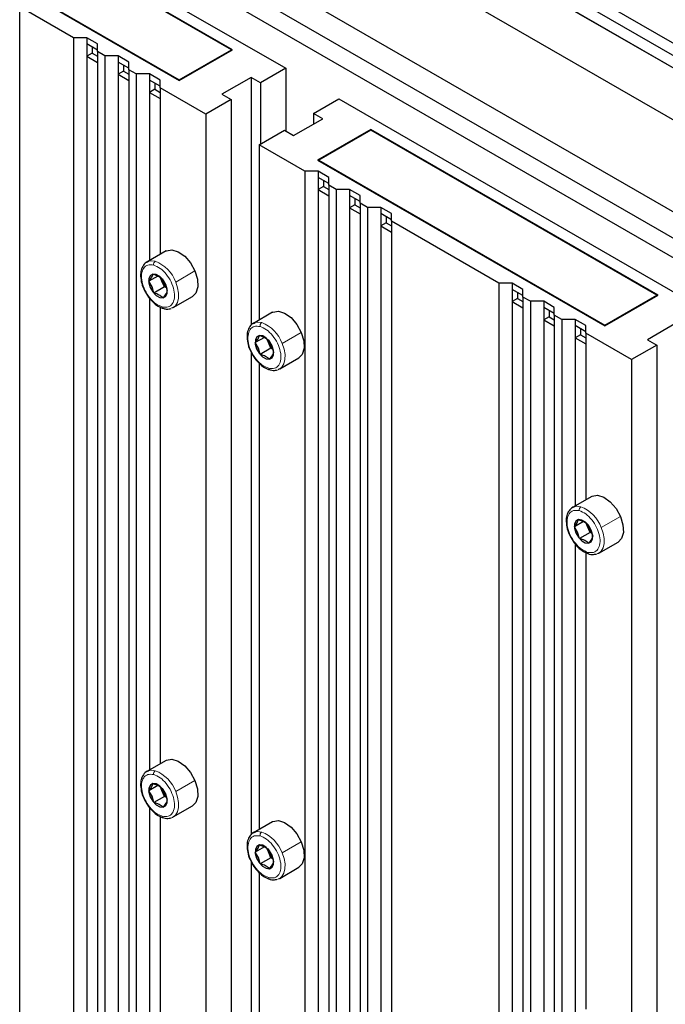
# Paper-space layout 'Blatt4' of a CAD drawing. Header units: millimetres. Extents: x 5 to 418, y 2 to 292.
# Tile 99 of 118: x 269 to 283, y 223 to 245. Entities that reach past the tile are written whole.
import ezdxf

# ---------------------------------------------------------------- set-up
doc = ezdxf.new("R2010")
doc.units = ezdxf.units.MM

psp = doc.layouts.new('Blatt4')

# ---------------------------------------------------------------- linework, layer by layer
at = {"color": 7, "linetype": 'Continuous', "lineweight": 25}
for p, q in [((269.746, 252.316), (319.131, 223.806)), ((269.746, 252.044), (313.291, 226.906)), ((269.157, 121.126), (269.157, 251.773)), ((269.746, 251.771), (313.055, 226.77)), ((270.217, 251.771), (313.291, 226.906)), ((269.982, 251.635), (313.055, 226.77)), ((269.864, 250.547), (312.29, 226.055)), ((269.157, 248.914), (312.29, 224.014)), ((269.157, 248.329), (312.29, 223.428)), ((312.29, 222.993), (269.157, 247.893)), ((269.157, 247.145), (275.049, 243.743)), ((273.871, 244.151), (269.157, 246.873)), ((273.847, 244.151), (269.157, 246.859)), ((269.157, 245.526), (272.692, 243.485)), ((269.157, 245.512), (272.692, 243.471)), ((270.347, 244.417), (269.157, 245.104)), ((270.642, 244.417), (270.347, 244.417)), ((270.347, 244.417), (270.347, 173.582)), ((270.878, 244.281), (270.642, 244.417)), ((270.642, 244.417), (270.642, 244.281)), ((270.878, 244.145), (270.642, 244.281)), ((270.642, 244.281), (270.642, 244.009)), ((270.76, 244.213), (270.76, 244.077)), ((270.878, 244.11), (270.878, 244.281)), ((271.042, 244.015), (270.878, 244.11)), ((270.878, 244.11), (270.878, 173.275)), ((272.692, 243.485), (273.847, 244.151)), ((272.692, 243.471), (273.871, 244.151)), ((273.847, 244.151), (273.847, 244.138)), ((270.76, 244.077), (270.642, 244.009)), ((270.642, 244.009), (270.642, 173.412)), ((270.642, 244.009), (270.878, 243.872)), ((270.76, 244.077), (270.878, 244.009)), ((271.337, 244.015), (271.042, 244.015)), ((271.042, 244.015), (271.042, 173.18)), ((271.573, 243.879), (271.337, 244.015)), ((271.337, 244.015), (271.337, 243.879)), ((271.573, 243.743), (271.337, 243.879)), ((271.337, 243.879), (271.337, 243.607)), ((271.573, 243.709), (271.573, 243.879)), ((271.455, 243.675), (271.337, 243.607)), ((271.455, 243.811), (271.455, 243.675)), ((271.455, 243.675), (271.573, 243.607)), ((271.737, 243.614), (271.573, 243.709)), ((271.573, 243.709), (271.573, 172.874)), ((275.049, 243.743), (274.489, 243.42)), ((275.049, 243.743), (275.049, 242.349)), ((271.337, 243.607), (271.337, 173.01)), ((271.337, 243.607), (271.573, 243.471)), ((272.033, 243.614), (271.737, 243.614)), ((271.737, 243.614), (271.737, 172.779)), ((272.268, 243.478), (272.033, 243.614)), ((272.033, 243.614), (272.033, 243.478)), ((272.268, 243.342), (272.033, 243.478)), ((272.033, 243.478), (272.033, 243.206)), ((272.268, 243.308), (272.268, 243.478)), ((272.692, 243.485), (272.692, 243.471)), ((274.283, 243.539), (273.635, 243.165)), ((274.489, 243.42), (274.283, 243.539)), ((274.283, 243.539), (274.283, 238.042)), ((272.15, 243.274), (272.033, 243.206)), ((272.15, 243.41), (272.15, 243.274)), ((272.15, 243.274), (272.268, 243.206)), ((273.281, 242.723), (272.268, 243.308)), ((272.268, 243.308), (272.268, 239.613)), ((274.489, 243.42), (274.489, 242.059)), ((272.033, 243.206), (272.033, 239.477)), ((272.033, 243.206), (272.268, 243.07)), ((273.841, 243.046), (273.281, 242.723)), ((273.635, 243.165), (273.841, 243.046)), ((273.841, 243.046), (273.841, 171.565)), ((275.668, 242.74), (276.228, 243.063)), ((276.228, 243.063), (284.477, 238.301)), ((273.281, 242.723), (273.281, 171.888)), ((275.226, 242.247), (275.874, 242.621)), ((275.874, 242.621), (275.668, 242.74)), ((275.668, 242.74), (275.668, 242.502)), ((274.46, 242.042), (275.02, 242.366)), ((275.02, 242.366), (275.226, 242.247)), ((276.935, 242.383), (275.756, 241.702)), ((276.935, 242.369), (275.78, 241.702)), ((283.299, 238.709), (276.935, 242.383)), ((276.935, 242.383), (276.935, 242.369)), ((283.275, 238.709), (276.935, 242.369)), ((275.473, 241.458), (274.46, 242.042)), ((274.46, 242.042), (274.46, 238.157)), ((275.756, 241.702), (282.12, 238.028)), ((275.78, 241.702), (282.12, 238.042)), ((275.78, 241.702), (275.78, 241.689)), ((275.768, 241.458), (275.473, 241.458)), ((275.473, 241.458), (275.473, 170.6)), ((276.004, 241.322), (275.768, 241.458)), ((275.768, 241.458), (275.768, 241.322)), ((276.004, 241.185), (275.768, 241.322)), ((275.768, 241.322), (275.768, 241.049)), ((275.886, 241.253), (275.886, 241.117)), ((276.004, 241.151), (276.004, 241.322)), ((275.886, 241.117), (275.768, 241.049)), ((275.768, 241.049), (275.768, 170.452)), ((275.768, 241.049), (276.004, 240.913)), ((275.886, 241.117), (276.004, 241.049)), ((276.168, 241.056), (276.004, 241.151)), ((276.004, 241.151), (276.004, 170.316)), ((276.463, 241.056), (276.168, 241.056)), ((276.168, 241.056), (276.168, 170.221)), ((276.699, 240.92), (276.463, 241.056)), ((276.463, 241.056), (276.463, 240.92)), ((276.699, 240.784), (276.463, 240.92)), ((276.463, 240.92), (276.463, 240.648)), ((276.581, 240.852), (276.581, 240.716)), ((276.699, 240.75), (276.699, 240.92)), ((276.581, 240.716), (276.463, 240.648)), ((276.463, 240.648), (276.463, 170.051)), ((276.463, 240.648), (276.699, 240.512)), ((276.581, 240.716), (276.699, 240.648)), ((276.864, 240.655), (276.699, 240.75)), ((276.699, 240.75), (276.699, 169.915)), ((277.159, 240.655), (276.864, 240.655)), ((276.864, 240.655), (276.864, 169.82)), ((277.394, 240.519), (277.159, 240.655)), ((277.159, 240.655), (277.159, 240.519)), ((277.394, 240.383), (277.159, 240.519)), ((277.159, 240.519), (277.159, 240.247)), ((277.276, 240.451), (277.276, 240.315)), ((277.394, 240.348), (277.394, 240.519)), ((277.276, 240.315), (277.159, 240.247)), ((277.159, 240.247), (277.159, 169.65)), ((277.159, 240.247), (277.394, 240.11)), ((277.276, 240.315), (277.394, 240.247)), ((279.775, 238.974), (277.394, 240.348)), ((277.394, 240.348), (277.394, 169.513)), ((272.4, 239.69), (271.976, 239.445)), ((272.22, 239.134), (272.017, 239.017)), ((272.308, 239.022), (272.277, 239.096)), ((272.313, 239.07), (272.385, 238.948)), ((272.089, 238.895), (272.017, 239.017)), ((272.129, 238.755), (272.089, 238.895)), ((272.364, 238.891), (272.129, 238.755)), ((272.364, 238.891), (272.308, 239.022)), ((272.408, 238.869), (272.364, 238.891)), ((272.385, 238.948), (272.425, 238.808)), ((280.07, 238.974), (279.775, 238.974)), ((279.775, 238.974), (279.775, 168.139)), ((280.306, 238.838), (280.07, 238.974)), ((280.07, 238.974), (280.07, 238.838)), ((272.033, 238.645), (272.033, 228.182)), ((272.559, 238.434), (272.984, 238.679)), ((280.306, 238.702), (280.07, 238.838)), ((280.07, 238.838), (280.07, 238.566)), ((280.188, 238.634), (280.07, 238.566)), ((280.188, 238.77), (280.188, 238.634)), ((280.188, 238.634), (280.306, 238.566)), ((280.306, 238.668), (280.306, 238.838)), ((280.47, 238.573), (280.306, 238.668)), ((280.306, 238.668), (280.306, 167.833)), ((282.12, 238.042), (283.275, 238.709)), ((282.12, 238.028), (283.299, 238.709)), ((283.275, 238.709), (283.275, 238.695)), ((272.268, 238.447), (272.268, 228.318)), ((280.07, 238.566), (280.07, 167.969)), ((280.07, 238.566), (280.306, 238.43)), ((280.765, 238.573), (280.47, 238.573)), ((280.47, 238.573), (280.47, 167.738)), ((281.001, 238.437), (280.765, 238.573)), ((280.765, 238.573), (280.765, 238.437)), ((281.001, 238.301), (280.765, 238.437)), ((280.765, 238.437), (280.765, 238.164)), ((281.001, 238.266), (281.001, 238.437)), ((274.757, 238.329), (274.333, 238.084)), ((280.883, 238.232), (280.765, 238.164)), ((280.883, 238.369), (280.883, 238.232)), ((280.883, 238.232), (281.001, 238.164)), ((281.166, 238.171), (281.001, 238.266)), ((281.001, 238.266), (281.001, 167.431)), ((280.765, 238.164), (280.765, 167.567)), ((280.765, 238.164), (281.001, 238.028)), ((281.461, 238.171), (281.166, 238.171)), ((281.166, 238.171), (281.166, 167.336)), ((281.696, 238.035), (281.461, 238.171)), ((281.461, 238.171), (281.461, 238.035)), ((281.696, 237.899), (281.461, 238.035)), ((281.461, 238.035), (281.461, 237.763)), ((281.696, 237.865), (281.696, 238.035)), ((282.12, 238.042), (282.12, 238.028)), ((283.711, 238.096), (283.063, 237.722)), ((274.577, 237.773), (274.374, 237.657)), ((281.579, 237.831), (281.461, 237.763)), ((281.461, 237.763), (281.461, 234.034)), ((281.461, 237.763), (281.696, 237.627)), ((281.579, 237.967), (281.579, 237.831)), ((281.579, 237.831), (281.696, 237.763)), ((282.709, 237.28), (281.696, 237.865)), ((281.696, 237.865), (281.696, 234.171)), ((274.446, 237.535), (274.374, 237.657)), ((274.665, 237.661), (274.634, 237.735)), ((274.721, 237.531), (274.665, 237.661)), ((274.67, 237.709), (274.742, 237.587)), ((274.742, 237.587), (274.782, 237.447)), ((283.269, 237.603), (282.709, 237.28)), ((283.063, 237.722), (283.269, 237.603)), ((283.269, 237.603), (283.269, 166.122)), ((274.283, 237.451), (274.283, 226.746)), ((274.486, 237.395), (274.446, 237.535)), ((274.721, 237.531), (274.486, 237.395)), ((274.765, 237.508), (274.721, 237.531)), ((274.46, 237.202), (274.46, 226.862)), ((274.916, 237.074), (275.341, 237.318)), ((282.709, 237.28), (282.709, 166.445)), ((281.829, 234.247), (281.404, 234.002)), ((281.648, 233.691), (281.445, 233.574)), ((281.736, 233.579), (281.705, 233.653)), ((281.741, 233.627), (281.813, 233.505)), ((281.517, 233.453), (281.445, 233.574)), ((281.557, 233.313), (281.517, 233.453)), ((281.792, 233.448), (281.557, 233.313)), ((281.792, 233.448), (281.736, 233.579)), ((281.836, 233.426), (281.792, 233.448)), ((281.813, 233.505), (281.853, 233.365)), ((281.461, 233.202), (281.461, 222.739)), ((281.988, 232.992), (282.412, 233.236)), ((281.696, 233.004), (281.696, 222.875)), ((272.4, 228.394), (271.976, 228.149)), ((272.22, 227.838), (272.017, 227.722)), ((272.089, 227.6), (272.017, 227.722)), ((272.308, 227.727), (272.277, 227.8)), ((272.364, 227.596), (272.308, 227.727)), ((272.313, 227.774), (272.385, 227.652)), ((272.129, 227.46), (272.089, 227.6)), ((272.364, 227.596), (272.129, 227.46)), ((272.408, 227.573), (272.364, 227.596)), ((272.385, 227.652), (272.425, 227.512)), ((272.033, 227.349), (272.033, 216.886)), ((272.559, 227.139), (272.984, 227.384)), ((272.268, 227.151), (272.268, 217.022)), ((274.757, 227.033), (274.333, 226.788)), ((274.577, 226.478), (274.374, 226.361)), ((274.665, 226.366), (274.634, 226.439)), ((274.67, 226.413), (274.742, 226.292)), ((274.446, 226.239), (274.374, 226.361)), ((274.486, 226.099), (274.446, 226.239)), ((274.721, 226.235), (274.486, 226.099)), ((274.721, 226.235), (274.665, 226.366)), ((274.765, 226.213), (274.721, 226.235)), ((274.742, 226.292), (274.782, 226.152)), ((274.283, 226.155), (274.283, 215.451)), ((274.916, 225.778), (275.341, 226.023)), ((274.46, 225.906), (274.46, 215.566))]:
    psp.add_line(p, q, dxfattribs=at)
at = {"color": 7, "linetype": 'Continuous', "lineweight": 18}
for p, q in [((272.613, 239.001), (273.037, 239.246)), ((272.089, 238.895), (272.049, 238.882)), ((272.328, 239.029), (272.308, 239.022)), ((272.385, 238.948), (272.392, 238.943)), ((274.97, 237.64), (275.394, 237.885)), ((274.685, 237.668), (274.665, 237.661)), ((274.742, 237.587), (274.749, 237.582)), ((274.446, 237.535), (274.406, 237.521)), ((282.041, 233.558), (282.465, 233.803)), ((281.517, 233.453), (281.477, 233.439)), ((281.757, 233.586), (281.736, 233.579)), ((281.813, 233.505), (281.82, 233.5)), ((272.613, 227.705), (273.037, 227.95)), ((272.328, 227.733), (272.308, 227.727)), ((272.089, 227.6), (272.049, 227.586)), ((272.385, 227.652), (272.392, 227.647)), ((274.97, 226.344), (275.394, 226.589)), ((274.446, 226.239), (274.406, 226.226)), ((274.685, 226.373), (274.665, 226.366)), ((274.742, 226.292), (274.749, 226.286))]:
    psp.add_line(p, q, dxfattribs=at)
at = {"color": 7, "linetype": 'Continuous', "lineweight": 25, "flags": 128}
for points in [[(272.4, 239.69), (272.41, 239.695), (272.53, 239.716), (272.669, 239.673), (272.812, 239.571), (272.939, 239.423), (273.037, 239.246)], [(271.976, 239.445), (271.991, 239.452), (272.013, 239.461)], [(272.392, 238.943), (272.336, 239.041), (272.263, 239.12), (272.183, 239.167), (272.109, 239.175), (272.051, 239.144), (272.02, 239.077), (272.019, 238.985), (272.049, 238.882)], [(273.037, 239.246), (273.094, 239.061), (273.102, 238.891), (273.06, 238.757), (272.984, 238.679)], [(272.049, 238.882), (272.105, 238.783), (272.179, 238.705), (272.259, 238.658), (272.333, 238.649), (272.39, 238.681), (272.421, 238.748), (272.422, 238.84), (272.392, 238.943)], [(272.559, 238.434), (272.545, 238.427), (272.523, 238.418)], [(274.757, 238.329), (274.767, 238.334), (274.887, 238.355), (275.026, 238.312), (275.169, 238.211), (275.296, 238.062), (275.394, 237.885)], [(274.333, 238.084), (274.348, 238.092), (274.37, 238.1)], [(274.749, 237.582), (274.693, 237.68), (274.62, 237.759), (274.54, 237.806), (274.466, 237.815), (274.408, 237.783), (274.377, 237.716), (274.376, 237.624), (274.406, 237.521)], [(275.394, 237.885), (275.451, 237.7), (275.459, 237.531), (275.417, 237.396), (275.341, 237.318)], [(274.406, 237.521), (274.462, 237.423), (274.536, 237.344), (274.616, 237.297), (274.69, 237.289), (274.747, 237.32), (274.778, 237.387), (274.779, 237.479), (274.749, 237.582)], [(274.916, 237.074), (274.902, 237.066), (274.88, 237.057)], [(281.829, 234.247), (281.838, 234.252), (281.958, 234.273), (282.097, 234.23), (282.24, 234.129), (282.368, 233.98), (282.465, 233.803)], [(281.404, 234.002), (281.419, 234.01), (281.441, 234.018)], [(281.82, 233.5), (281.764, 233.598), (281.691, 233.677), (281.611, 233.724), (281.537, 233.732), (281.479, 233.701), (281.448, 233.634), (281.447, 233.542), (281.477, 233.439)], [(282.465, 233.803), (282.522, 233.618), (282.53, 233.448), (282.488, 233.314), (282.412, 233.236)], [(281.477, 233.439), (281.533, 233.341), (281.607, 233.262), (281.687, 233.215), (281.761, 233.207), (281.818, 233.238), (281.849, 233.305), (281.85, 233.397), (281.82, 233.5)], [(281.988, 232.992), (281.973, 232.984), (281.951, 232.975)], [(272.4, 228.394), (272.41, 228.399), (272.53, 228.42), (272.669, 228.378), (272.812, 228.276), (272.939, 228.127), (273.037, 227.95)], [(271.976, 228.149), (271.991, 228.157), (272.013, 228.166)], [(273.037, 227.95), (273.094, 227.765), (273.102, 227.596), (273.06, 227.461), (272.984, 227.384)], [(272.392, 227.647), (272.336, 227.745), (272.263, 227.824), (272.183, 227.871), (272.109, 227.88), (272.051, 227.848), (272.02, 227.781), (272.019, 227.689), (272.049, 227.586)], [(272.049, 227.586), (272.105, 227.488), (272.179, 227.409), (272.259, 227.362), (272.333, 227.354), (272.39, 227.385), (272.421, 227.452), (272.422, 227.544), (272.392, 227.647)], [(272.559, 227.139), (272.545, 227.131), (272.523, 227.122)], [(274.757, 227.033), (274.767, 227.039), (274.887, 227.06), (275.026, 227.017), (275.169, 226.915), (275.296, 226.767), (275.394, 226.589)], [(274.333, 226.788), (274.348, 226.796), (274.37, 226.805)], [(274.749, 226.286), (274.693, 226.385), (274.62, 226.464), (274.54, 226.511), (274.466, 226.519), (274.408, 226.487), (274.377, 226.421), (274.376, 226.329), (274.406, 226.226)], [(275.394, 226.589), (275.451, 226.405), (275.459, 226.235), (275.417, 226.101), (275.341, 226.023)], [(274.406, 226.226), (274.462, 226.127), (274.536, 226.049), (274.616, 226.001), (274.69, 225.993), (274.747, 226.025), (274.778, 226.092), (274.779, 226.184), (274.749, 226.286)], [(274.916, 225.778), (274.902, 225.77), (274.88, 225.762)]]:
    psp.add_lwpolyline(points, dxfattribs=at)
at = {"color": 7, "linetype": 'Continuous', "lineweight": 18, "flags": 128}
for points in [[(272.013, 239.461), (272.07, 239.472), (272.16, 239.461)], [(272.613, 239.001), (272.656, 238.875), (272.678, 238.754), (272.677, 238.642), (272.653, 238.547), (272.608, 238.474), (272.559, 238.434)], [(274.37, 238.1), (274.427, 238.111), (274.517, 238.101)], [(274.97, 237.64), (275.013, 237.515), (275.035, 237.393), (275.034, 237.282), (275.01, 237.187), (274.965, 237.113), (274.916, 237.074)], [(281.441, 234.018), (281.498, 234.029), (281.588, 234.019)], [(282.041, 233.558), (282.084, 233.433), (282.106, 233.311), (282.105, 233.2), (282.081, 233.105), (282.036, 233.031), (281.988, 232.992)], [(272.013, 228.166), (272.07, 228.176), (272.16, 228.166)], [(272.613, 227.705), (272.656, 227.58), (272.678, 227.458), (272.677, 227.347), (272.653, 227.252), (272.608, 227.179), (272.559, 227.139)], [(274.37, 226.805), (274.427, 226.815), (274.517, 226.805)], [(274.97, 226.344), (275.013, 226.219), (275.035, 226.098), (275.034, 225.986), (275.01, 225.891), (274.965, 225.818), (274.916, 225.778)]]:
    psp.add_lwpolyline(points, dxfattribs=at)
at = {"color": 7, "linetype": 'Continuous', "lineweight": 18}
for centre, radius, start, end in [((272.208, 239.392), 0.0845, 124.5534, 191.769), ((271.875, 238.728), 0.787, 20.2798, 68.759), ((272.362, 238.456), 0.0458, 187.3995, 250.4925), ((274.565, 238.031), 0.0845, 124.5534, 191.769), ((274.232, 237.367), 0.787, 20.2798, 68.759), ((274.719, 237.095), 0.0458, 187.3995, 250.4925), ((281.636, 233.949), 0.0845, 124.5534, 191.769), ((281.303, 233.285), 0.787, 20.2798, 68.759), ((281.79, 233.013), 0.0458, 187.3995, 250.4925), ((272.208, 228.096), 0.0845, 124.5534, 191.769), ((271.875, 227.432), 0.787, 20.2798, 68.759), ((272.362, 227.16), 0.0458, 187.3995, 250.4925), ((274.565, 226.736), 0.0845, 124.5534, 191.769), ((274.232, 226.072), 0.787, 20.2798, 68.759), ((274.719, 225.8), 0.0458, 187.3995, 250.4925)]:
    psp.add_arc(centre, radius, start, end, dxfattribs=at)
at = {"color": 7, "linetype": 'Continuous', "lineweight": 25}
for centre, radius, start, end in [((272.655, 239.171), 0.377, 192.9465, 203.3173), ((272.688, 239.182), 0.412, 202.8226, 226.0928), ((275.012, 237.811), 0.377, 192.9465, 203.3173), ((275.045, 237.821), 0.412, 202.8226, 226.0928), ((282.083, 233.729), 0.377, 192.9465, 203.3173), ((282.116, 233.739), 0.412, 202.8226, 226.0928), ((272.655, 227.876), 0.377, 192.9465, 203.3173), ((272.688, 227.886), 0.412, 202.8226, 226.0928), ((275.012, 226.515), 0.377, 192.9465, 203.3173), ((275.045, 226.526), 0.412, 202.8226, 226.0928)]:
    psp.add_arc(centre, radius, start, end, dxfattribs=at)
for points, knots in [([(272.022, 239.463), (272.018, 239.462), (271.975, 239.456), (271.911, 239.399), (271.852, 239.299), (271.829, 239.167), (271.847, 239.016), (271.875, 238.904), (271.904, 238.852), (271.905, 238.851)], [0, 0, 0, 0, 0.019717, 0.212051, 0.397623, 0.589224, 0.791459, 0.996485, 1, 1, 1, 1]), ([(272.017, 239.017), (272.041, 239.048), (272.087, 239.109), (272.102, 239.153), (272.11, 239.174)], [0, 0, 0, 0, 0.500362, 1, 1, 1, 1]), ([(272.11, 239.174), (272.151, 239.161), (272.235, 239.136), (272.287, 239.092), (272.313, 239.07)], [0, 0, 0, 0, 0.5004301, 1, 1, 1, 1]), ([(271.905, 238.851), (271.93, 238.799), (271.982, 238.695), (272.094, 238.562), (272.218, 238.46), (272.304, 238.428), (272.346, 238.413)], [0, 0, 0, 0, 0.248621, 0.502147, 0.75754, 1, 1, 1, 1]), ([(272.333, 238.651), (272.307, 238.673), (272.255, 238.717), (272.171, 238.743), (272.129, 238.755)], [0, 0, 0, 0, 0.50043, 1, 1, 1, 1]), ([(272.425, 238.808), (272.418, 238.786), (272.403, 238.743), (272.356, 238.681), (272.333, 238.651)], [0, 0, 0, 0, 0.500362, 1, 1, 1, 1]), ([(272.346, 238.413), (272.37, 238.407), (272.428, 238.395), (272.482, 238.408), (272.514, 238.416)], [0, 0, 0, 0, 0.409801, 1, 1, 1, 1]), ([(274.379, 238.102), (274.375, 238.101), (274.332, 238.096), (274.268, 238.039), (274.209, 237.938), (274.186, 237.806), (274.204, 237.655), (274.232, 237.543), (274.261, 237.491), (274.262, 237.49)], [0, 0, 0, 0, 0.019717, 0.212051, 0.397623, 0.589224, 0.791459, 0.996485, 1, 1, 1, 1]), ([(274.374, 237.657), (274.398, 237.687), (274.444, 237.749), (274.459, 237.792), (274.467, 237.814)], [0, 0, 0, 0, 0.500362, 1, 1, 1, 1]), ([(274.467, 237.814), (274.508, 237.801), (274.592, 237.775), (274.644, 237.731), (274.67, 237.709)], [0, 0, 0, 0, 0.5004301, 1, 1, 1, 1]), ([(274.262, 237.49), (274.287, 237.438), (274.339, 237.334), (274.451, 237.202), (274.575, 237.099), (274.661, 237.067), (274.703, 237.052)], [0, 0, 0, 0, 0.248621, 0.502147, 0.75754, 1, 1, 1, 1]), ([(274.69, 237.29), (274.664, 237.312), (274.612, 237.356), (274.528, 237.382), (274.486, 237.395)], [0, 0, 0, 0, 0.50043, 1, 1, 1, 1]), ([(274.782, 237.447), (274.775, 237.426), (274.76, 237.382), (274.713, 237.321), (274.69, 237.29)], [0, 0, 0, 0, 0.500362, 1, 1, 1, 1]), ([(274.703, 237.052), (274.727, 237.047), (274.785, 237.034), (274.839, 237.048), (274.871, 237.056)], [0, 0, 0, 0, 0.409801, 1, 1, 1, 1]), ([(281.45, 234.02), (281.446, 234.019), (281.403, 234.014), (281.339, 233.957), (281.28, 233.856), (281.257, 233.724), (281.275, 233.573), (281.304, 233.461), (281.332, 233.409), (281.333, 233.408)], [0, 0, 0, 0, 0.019717, 0.212051, 0.397623, 0.589224, 0.791459, 0.996485, 1, 1, 1, 1]), ([(281.445, 233.574), (281.469, 233.605), (281.515, 233.667), (281.53, 233.71), (281.538, 233.732)], [0, 0, 0, 0, 0.500362, 1, 1, 1, 1]), ([(281.538, 233.732), (281.58, 233.719), (281.663, 233.693), (281.715, 233.649), (281.741, 233.627)], [0, 0, 0, 0, 0.5004301, 1, 1, 1, 1]), ([(281.333, 233.408), (281.358, 233.356), (281.411, 233.252), (281.522, 233.119), (281.646, 233.017), (281.732, 232.985), (281.774, 232.97)], [0, 0, 0, 0, 0.248621, 0.502147, 0.75754, 1, 1, 1, 1]), ([(281.761, 233.208), (281.735, 233.23), (281.683, 233.274), (281.599, 233.3), (281.557, 233.313)], [0, 0, 0, 0, 0.50043, 1, 1, 1, 1]), ([(281.853, 233.365), (281.846, 233.343), (281.831, 233.3), (281.784, 233.239), (281.761, 233.208)], [0, 0, 0, 0, 0.500362, 1, 1, 1, 1]), ([(281.774, 232.97), (281.798, 232.965), (281.856, 232.952), (281.91, 232.966), (281.942, 232.974)], [0, 0, 0, 0, 0.409801, 1, 1, 1, 1]), ([(272.022, 228.167), (272.018, 228.167), (271.975, 228.161), (271.911, 228.104), (271.852, 228.003), (271.829, 227.871), (271.847, 227.72), (271.875, 227.608), (271.904, 227.556), (271.905, 227.555)], [0, 0, 0, 0, 0.019717, 0.212051, 0.397623, 0.589224, 0.791459, 0.996485, 1, 1, 1, 1]), ([(272.017, 227.722), (272.041, 227.752), (272.087, 227.814), (272.102, 227.857), (272.11, 227.879)], [0, 0, 0, 0, 0.500362, 1, 1, 1, 1]), ([(272.11, 227.879), (272.151, 227.866), (272.235, 227.84), (272.287, 227.796), (272.313, 227.774)], [0, 0, 0, 0, 0.5004301, 1, 1, 1, 1]), ([(271.905, 227.555), (271.93, 227.504), (271.982, 227.4), (272.094, 227.267), (272.218, 227.164), (272.304, 227.133), (272.346, 227.117)], [0, 0, 0, 0, 0.248621, 0.502147, 0.75754, 1, 1, 1, 1]), ([(272.425, 227.512), (272.418, 227.491), (272.403, 227.447), (272.356, 227.386), (272.333, 227.355)], [0, 0, 0, 0, 0.500362, 1, 1, 1, 1]), ([(272.333, 227.355), (272.307, 227.377), (272.255, 227.421), (272.171, 227.447), (272.129, 227.46)], [0, 0, 0, 0, 0.5004301, 1, 1, 1, 1]), ([(272.346, 227.117), (272.37, 227.112), (272.428, 227.099), (272.482, 227.113), (272.514, 227.121)], [0, 0, 0, 0, 0.409801, 1, 1, 1, 1]), ([(274.379, 226.806), (274.375, 226.806), (274.332, 226.8), (274.268, 226.743), (274.209, 226.642), (274.186, 226.51), (274.204, 226.359), (274.232, 226.247), (274.261, 226.195), (274.262, 226.194)], [0, 0, 0, 0, 0.019717, 0.212051, 0.397623, 0.589224, 0.791459, 0.996485, 1, 1, 1, 1]), ([(274.374, 226.361), (274.398, 226.392), (274.444, 226.453), (274.459, 226.497), (274.467, 226.518)], [0, 0, 0, 0, 0.500362, 1, 1, 1, 1]), ([(274.467, 226.518), (274.508, 226.505), (274.592, 226.479), (274.644, 226.435), (274.67, 226.413)], [0, 0, 0, 0, 0.5004301, 1, 1, 1, 1]), ([(274.262, 226.194), (274.287, 226.143), (274.339, 226.039), (274.451, 225.906), (274.575, 225.804), (274.661, 225.772), (274.703, 225.756)], [0, 0, 0, 0, 0.248621, 0.502147, 0.75754, 1, 1, 1, 1]), ([(274.69, 225.995), (274.664, 226.017), (274.612, 226.061), (274.528, 226.086), (274.486, 226.099)], [0, 0, 0, 0, 0.5004301, 1, 1, 1, 1]), ([(274.782, 226.152), (274.775, 226.13), (274.76, 226.087), (274.713, 226.025), (274.69, 225.995)], [0, 0, 0, 0, 0.500362, 1, 1, 1, 1]), ([(274.703, 225.756), (274.727, 225.751), (274.785, 225.739), (274.839, 225.752), (274.871, 225.76)], [0, 0, 0, 0, 0.409801, 1, 1, 1, 1])]:
    psp.add_open_spline(points, degree=3, knots=knots, dxfattribs=at)
at = {"color": 7, "linetype": 'Continuous', "lineweight": 18}
for points in [[(272.316, 238.45), (272.269, 238.469), (272.173, 238.507), (272.034, 238.645), (271.924, 238.819), (271.859, 239.008), (271.849, 239.182), (271.896, 239.314), (271.991, 239.39), (272.08, 239.38), (272.125, 239.375)], [(272.125, 239.375), (272.173, 239.355), (272.268, 239.317), (272.407, 239.179), (272.517, 239.006), (272.582, 238.817), (272.593, 238.642), (272.546, 238.51), (272.45, 238.434), (272.361, 238.445), (272.316, 238.45)], [(274.673, 237.089), (274.626, 237.108), (274.53, 237.147), (274.391, 237.285), (274.281, 237.458), (274.216, 237.647), (274.206, 237.822), (274.253, 237.954), (274.348, 238.03), (274.437, 238.019), (274.482, 238.014)], [(274.482, 238.014), (274.53, 237.995), (274.625, 237.956), (274.764, 237.818), (274.874, 237.645), (274.94, 237.456), (274.95, 237.281), (274.903, 237.149), (274.807, 237.073), (274.718, 237.084), (274.673, 237.089)], [(281.744, 233.007), (281.697, 233.026), (281.602, 233.065), (281.462, 233.203), (281.352, 233.376), (281.287, 233.565), (281.277, 233.74), (281.324, 233.872), (281.419, 233.948), (281.509, 233.937), (281.553, 233.932)], [(281.553, 233.932), (281.601, 233.913), (281.696, 233.874), (281.835, 233.736), (281.945, 233.563), (282.011, 233.374), (282.021, 233.199), (281.974, 233.067), (281.878, 232.991), (281.789, 233.002), (281.744, 233.007)], [(272.316, 227.154), (272.269, 227.174), (272.173, 227.212), (272.034, 227.35), (271.924, 227.523), (271.859, 227.712), (271.849, 227.887), (271.896, 228.019), (271.991, 228.095), (272.08, 228.084), (272.125, 228.079)], [(272.125, 228.079), (272.173, 228.06), (272.268, 228.022), (272.407, 227.884), (272.517, 227.71), (272.582, 227.521), (272.593, 227.347), (272.546, 227.215), (272.45, 227.139), (272.361, 227.149), (272.316, 227.154)], [(274.673, 225.794), (274.626, 225.813), (274.53, 225.851), (274.391, 225.989), (274.281, 226.163), (274.216, 226.352), (274.206, 226.526), (274.253, 226.658), (274.348, 226.734), (274.437, 226.724), (274.482, 226.718)], [(274.482, 226.718), (274.53, 226.699), (274.625, 226.661), (274.764, 226.523), (274.874, 226.349), (274.94, 226.16), (274.95, 225.986), (274.903, 225.854), (274.807, 225.778), (274.718, 225.788), (274.673, 225.794)]]:
    psp.add_open_spline(points, degree=3, dxfattribs=at)

doc.saveas('drawing.dxf')
